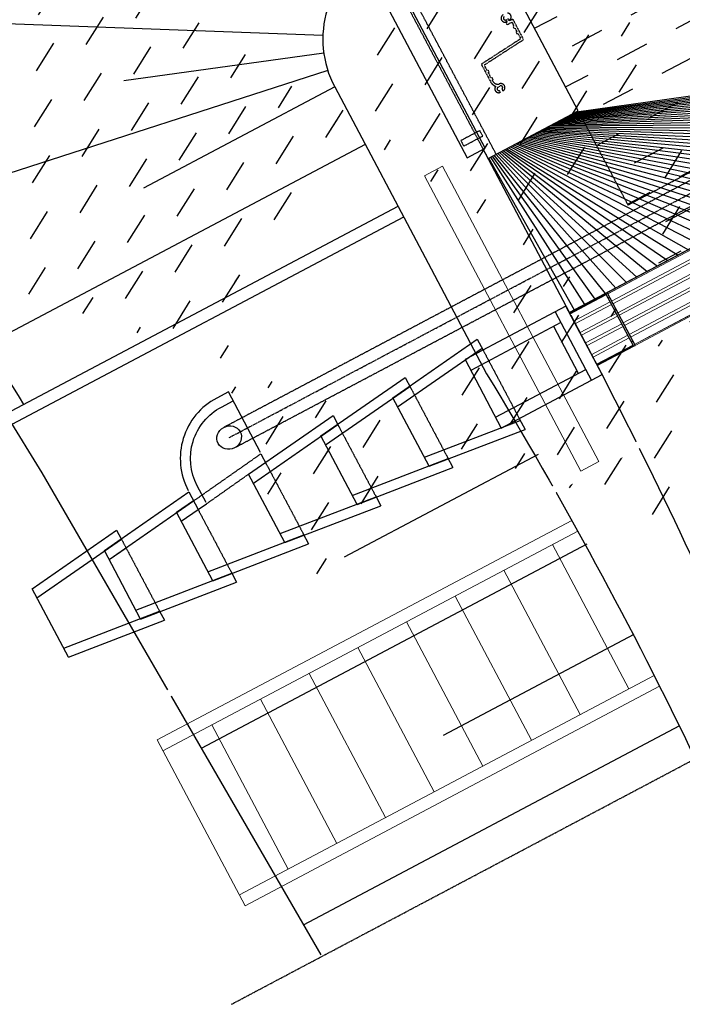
# Model space of a CAD drawing. Header units: millimetres. Extents: x 7530256134 to 7530295630, y 5726732434 to 5726764631.
# Tile 8 of 23: x 7530277451 to 7530280699, y 5726736428 to 5726741254. Entities that reach past the tile are written whole.
import ezdxf

# ---------------------------------------------------------------- set-up
doc = ezdxf.new("R2010")
doc.units = ezdxf.units.MM
doc.set_wipeout_variables(frame=1)
for name, pattern in [('mp3', [6.25, 4.75, -1.5]), ('mp3a', [3.125, 2.25, -0.875]), ('mp7a', [6.875, 4.75, -0.875, 0.375, -0.875])]:
    doc.linetypes.add(name, pattern=pattern)
for name, color, linetype in [('0 wymiar', 32, 'Continuous'), ('1 cienka', 4, 'Continuous'), ('2 osie 05', 4, 'mp7a'), ('3 przerywana 02', 6, 'mp3'), ('3 przerywana 05', 6, 'mp3a'), ('4 średnia', 3, 'Continuous'), ('9 kreskowanie', 8, 'Continuous')]:
    doc.layers.add(name, color=color, linetype=linetype)
doc.layers.add('1  cienka', color=4, linetype='Continuous', lineweight=18)

# ---------------------------------------------------------------- blocks, each defined once
blk = doc.blocks.new('A$C4C506A5B')
at = {"elevation": 3.192779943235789e-06}
for points in [[(-2436.290431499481, 1059.330678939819, 0.2559241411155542), (-2437.213509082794, 1057.64538192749)], [(-2438.213506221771, 1053.918155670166), (-2450.213510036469, 1053.918153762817, -0.4142135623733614), (-2452.213510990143, 1055.91814994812), (-2452.213509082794, 1059.418151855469, 0.4142135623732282), (-2454.213508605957, 1061.418151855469), (-2461.213508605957, 1061.41814994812, 0.414213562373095), (-2463.213510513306, 1059.41814994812), (-2463.213507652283, 1053.91814994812), (-2463.213506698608, 1035.91814994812, -0.414213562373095), (-2465.213506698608, 1033.918153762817), (-2481.958674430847, 1033.91814994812, -0.414213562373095), (-2483.958673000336, 1035.91814994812), (-2483.958675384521, 1036.918151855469, 0.414213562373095), (-2485.958673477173, 1038.91814994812), (-2493.95867395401, 1038.918151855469, 0.414213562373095), (-2495.958674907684, 1036.918151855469), (-2495.958673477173, 1035.918151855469, -0.414213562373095), (-2497.958675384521, 1033.918151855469), (-2512.959015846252, 1033.918151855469, -0.4142135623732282), (-2514.959013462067, 1035.918153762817), (-2514.959015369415, 1036.91814994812, 0.4142135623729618), (-2516.959013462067, 1038.918153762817), (-2524.959014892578, 1038.918151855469, 0.4142135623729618), (-2526.959015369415, 1036.91814994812), (-2526.959015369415, 1035.918151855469, -0.4142135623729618), (-2528.959013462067, 1033.91814994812), (-2551.932255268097, 1033.918153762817, -0.3888990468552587), (-2555.917057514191, 1037.569807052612), (-2575.297004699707, 1259.263833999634, 0.3888990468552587), (-2579.281806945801, 1262.915494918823), (-2676.841905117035, 1262.915494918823, 0.1739156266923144), (-2700.962778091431, 1253.546377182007, -0.4533960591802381), (-2705.433832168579, 1254.160387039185, 0.6585124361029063), (-2740.702732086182, 1247.857305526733, 0.4830774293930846), (-2737.781237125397, 1244.175487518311), (-2731.846507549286, 1244.175485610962, 0.338563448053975), (-2729.916318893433, 1245.651678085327, -0.8755639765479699), (-2713.213024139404, 1243.425487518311), (-2713.213022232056, 1231.425485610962, -0.8755639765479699), (-2729.916321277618, 1229.199298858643, 0.3385634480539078), (-2731.846505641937, 1230.675485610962), (-2737.781236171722, 1230.675485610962, 0.4830774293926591), (-2740.70273065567, 1226.993671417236, 0.8860302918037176), (-2702.214460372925, 1231.188692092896), (-2702.148173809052, 1231.793607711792, -0.3347204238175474), (-2676.563722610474, 1251.910638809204), (-2671.344247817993, 1251.910638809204, -0.4138169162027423), (-2669.346956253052, 1249.910640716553), (-2669.346956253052, 1248.907934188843, 0.4142135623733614), (-2667.346956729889, 1246.907930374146), (-2659.346958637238, 1246.907932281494, 0.4142135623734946), (-2657.346957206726, 1248.907934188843), (-2657.346958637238, 1249.910642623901, -0.4138169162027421), (-2655.34966468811, 1251.910638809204), (-2629.34424829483, 1251.910640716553, -0.4138169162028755), (-2627.346952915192, 1249.910642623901), (-2627.346955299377, 1248.907934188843, 0.4142135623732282), (-2625.346956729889, 1246.907934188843), (-2617.346956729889, 1246.907934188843, 0.414213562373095), (-2615.346956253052, 1248.907930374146), (-2615.346954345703, 1249.910638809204, -0.4138169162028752), (-2613.349666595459, 1251.910640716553), (-2589.361739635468, 1251.910640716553, -0.3888990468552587), (-2585.376932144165, 1248.258979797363), (-2565.997411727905, 1026.569807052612, 0.3888990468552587), (-2562.012612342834, 1022.918151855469), (-2456.213506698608, 1022.918151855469, 0.4142135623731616), (-2452.213508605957, 1026.918153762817), (-2452.213509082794, 1033.918151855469), (-2452.213510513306, 1040.91814994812, -0.414213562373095), (-2450.213510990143, 1042.918151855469), (-2438.213510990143, 1042.918151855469, -0.414213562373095)], [(-2411.367708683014, 1054.654951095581, 0.8860302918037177), (-2449.855980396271, 1058.849973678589, 0.4830774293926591), (-2446.934484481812, 1055.168155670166), (-2440.999755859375, 1055.168153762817, 0.3385634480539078), (-2439.06956911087, 1056.644346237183, -0.8755639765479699), (-2422.366271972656, 1054.418153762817)], [(-2440.999756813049, 1041.668157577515), (-2446.93448638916, 1041.668157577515, 0.4830774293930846), (-2449.855979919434, 1037.986333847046, 0.6585124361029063), (-2414.587083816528, 1031.683258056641, -0.4533960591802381)]]:
    blk.add_lwpolyline(points, format="xyb", dxfattribs=at)
blk = doc.blocks.new('odw_lin_gora')
for p, q in [((-4.547473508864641e-13, 140.9999999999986), (-4.547473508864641e-13, 145.9999999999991)), ((-4.547473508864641e-13, 145.9999999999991), (664.9999999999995, 145.9999999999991)), ((664.9999999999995, 145.9999999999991), (672.9999999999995, 145.9999999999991)), ((664.9999999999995, 145.9999999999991), (664.9999999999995, 140.9999999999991)), ((672.9999999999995, -146.0000000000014), (672.9999999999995, 145.9999999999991)), ((-4.547473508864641e-13, 140.9999999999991), (664.9999999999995, 140.9999999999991)), ((-4.547473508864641e-13, 139.9999999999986), (89.49999999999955, 139.9999999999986)), ((4.547473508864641e-13, 99.98610037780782), (-4.547473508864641e-13, -99.98610037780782)), ((79.99999999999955, 139.9999999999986), (665, 139.9999999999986)), ((665, 139.9999999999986), (665, 100.0000000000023)), ((664.9999999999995, 120.9999999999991), (672.9999999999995, 120.9999999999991)), ((664.9999999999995, 100.0000000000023), (664.9999999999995, -100.0000000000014)), ((-4.547473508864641e-13, -140.0000000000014), (0, -99.9861003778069)), ((264.9999999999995, -140.0000000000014), (-4.547473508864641e-13, -140.0000000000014)), ((-4.547473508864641e-13, -146.0000000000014), (-4.547473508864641e-13, -141.0000000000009)), ((-4.547473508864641e-13, -141.0000000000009), (664.9999999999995, -141.0000000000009)), ((665, -140.0000000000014), (264.9999999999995, -140.0000000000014)), ((665, -100.0000000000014), (665, -140.0000000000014)), ((664.9999999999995, -121.0000000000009), (672.9999999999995, -121.0000000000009)), ((664.9999999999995, -146.0000000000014), (664.9999999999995, -141.0000000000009)), ((-4.547473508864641e-13, -146.0000000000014), (664.9999999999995, -146.0000000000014)), ((664.9999999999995, -146.0000000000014), (672.9999999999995, -146.0000000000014))]:
    blk.add_line(p, q)
for points in [[(5.114797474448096e-13, 99.98610037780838), (-4.547473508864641e-13, 139.9999999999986)], [(0, -99.9861003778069), (5.114797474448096e-13, 99.98610037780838)], [(664.9999999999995, 100.0000000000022), (664.9999999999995, -100.0000000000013)]]:
    blk.add_lwpolyline(points)
at = {"lineweight": 5}
for points in [[(5.115907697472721e-13, 100.0138996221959), (664.9999999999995, 100.0138996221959), (664.9999999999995, 85.43100373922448), (5.115907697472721e-13, 85.43100373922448)], [(5.115907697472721e-13, 99.98610037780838), (664.9999999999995, 99.98610037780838), (664.9999999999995, 85.40320449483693), (5.115907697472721e-13, 85.40320449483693)], [(5.115907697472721e-13, 35.78115949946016), (664.9999999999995, 35.78115949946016), (664.9999999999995, 21.1982636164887), (5.115907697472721e-13, 21.1982636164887)], [(5.115907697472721e-13, -35.78115949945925), (664.9999999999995, -35.78115949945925), (664.9999999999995, -21.19826361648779), (5.115907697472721e-13, -21.19826361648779)], [(5.115907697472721e-13, -100.013899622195), (664.9999999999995, -100.013899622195), (664.9999999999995, -85.43100373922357), (5.115907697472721e-13, -85.43100373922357)]]:
    blk.add_lwpolyline(points, close=True, dxfattribs=at)
blk = doc.blocks.new('02. Zarys przyczółka (widok z góry)')
at = {"layer": '3 przerywana 05'}
for p, q in [((-3000.000005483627, -1405.013332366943), (-900.000004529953, -1405.013330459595)), ((299.9999945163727, -1450.005001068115), (-3000.000005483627, -1450.005001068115))]:
    blk.add_line(p, q, dxfattribs=at)
at = {"layer": '4 średnia'}
for p, q in [((-3000.000005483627, -1450.005001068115), (-3000.00000500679, -950.0050010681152)), ((-3000.00000500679, -950.0050010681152), (-450.000004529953, -950.0050029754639))]:
    blk.add_line(p, q, dxfattribs=at)
blk = doc.blocks.new('ściek-skarpowy1')
for p, q in [((-399.9999980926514, 189.9999990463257), (-900, 249.9999980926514)), ((-900, 249.9999980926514), (-900, 189.9999990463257)), ((-500, 249.9999990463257), (-500, 189.9999990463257)), ((0, 190), (-500, 249.9999990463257)), ((-100, 250), (-100, 190)), ((400, 189.9999995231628), (-100, 250)), ((300, 249.9999976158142), (300.0000019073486, 189.9999990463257)), ((700, 249.9999961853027), (700.0000019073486, 151.9999985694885)), ((1200, 189.9999980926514), (700, 249.9999961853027)), ((1100.000001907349, 249.9999971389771), (1100.000001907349, 202)), ((1600.000001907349, 189.9999990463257), (1100.000001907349, 249.9999971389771)), ((-400, 139.9999995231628), (-899.9999980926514, 199.9999995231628)), ((0, 139.9999990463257), (-500, 199.9999976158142)), ((399.9999980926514, 139.9999980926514), (-100.0000019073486, 200)), ((800, 189.9999995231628), (699.9999980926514, 202.0000004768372)), ((1200, 139.9999995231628), (700, 199.9999976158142)), ((1200, 189.9999995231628), (1099.999998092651, 202.0000004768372)), ((1600, 139.9999995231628), (1100, 199.9999985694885)), ((-1359.999998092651, 189.9999990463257), (-800, 190)), ((-1360, -190.0000004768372), (-1359.999998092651, 189.9999990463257)), ((-1300, 189.9999990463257), (-1299.999998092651, -190.0000019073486)), ((-800, 190), (-800, -190.0000004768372)), ((-400, -190.0000028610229), (-399.9999980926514, 189.9999990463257)), ((0, -190.0000028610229), (0, 190)), ((400, -190), (400, 189.9999995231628)), ((700.0000019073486, 151.9999971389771), (649.9999961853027, 157.9999985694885)), ((800, 139.9999980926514), (700.0000019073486, 151.9999985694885)), ((800, -190.0000019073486), (800, 189.9999995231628)), ((1200.000001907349, 139.9999990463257), (1100.000001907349, 151.9999985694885)), ((1200, -190.0000019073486), (1200, 189.9999971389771)), ((1200, -190.0000004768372), (1200, 189.9999995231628)), ((1600, -190.0000009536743), (1600, 189.9999980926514)), ((-1300, 129.9999976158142), (-800, 129.9999971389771)), ((-1260, -130.0000004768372), (-1260, 129.9999995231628)), ((-799.9999980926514, -130.0000014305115), (-1300, -129.9999995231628)), ((-399.9999980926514, -140), (-900.0000019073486, -200.0000019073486)), ((0, -140.0000004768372), (-500, -200)), ((400, -140.0000014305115), (-99.99999809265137, -200.0000023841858)), ((800, -140.0000004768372), (300, -200.0000014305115)), ((1200, -139.9999995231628), (700, -200.0000004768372)), ((1600.000001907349, -139.9999995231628), (1100, -200.0000004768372)), ((-800, -190.0000004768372), (-1360, -190.0000004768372)), ((-900, -190.0000023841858), (-900, -250.0000028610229)), ((-400, -190.0000028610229), (-900, -250.0000028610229)), ((0, -190.0000028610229), (-500.0000019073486, -250.0000028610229)), ((-500, -190), (-500.0000019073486, -250.0000028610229)), ((-100, -190), (-100, -250.0000009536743)), ((400, -190), (-100, -250.0000009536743)), ((300, -190.0000023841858), (300.0000019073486, -250.0000014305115)), ((800, -190.0000019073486), (300.0000019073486, -250.0000014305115)), ((700.0000019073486, -190.0000004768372), (700, -250.0000019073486)), ((1199.999998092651, -190.0000023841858), (700, -250.0000019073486)), ((1599.999998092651, -190.0000009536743), (1100, -250.0000004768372)), ((1100, -200.0000004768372), (1100, -250.0000004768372))]:
    blk.add_line(p, q)
at = {"layer": '3 przerywana 05'}
for p, q in [((699.9999961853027, 199.9999995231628, -1.387553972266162e-06), (300, 249.9999976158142, -1.387553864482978e-06)), ((1100.000001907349, 202), (1100, -200.0000004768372)), ((-900, 189.9999990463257), (-900, -190.0000023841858)), ((-500, 189.9999990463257), (-500, -190)), ((-100, 190), (-100, -190)), ((300.0000019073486, 189.9999990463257), (300, -190.0000023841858)), ((649.9999961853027, 157.9999985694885), (400, 189.9999985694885)), ((700.0000019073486, 151.9999985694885), (700.0000019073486, -190.0000004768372))]:
    blk.add_line(p, q, dxfattribs=at)
blk = doc.blocks.new('sytuacja_k1')
at = {"layer": '9 kreskowanie'}
h = blk.add_hatch(dxfattribs=at)
h.set_pattern_fill('AR-B816', color=256, scale=0.7999999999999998, angle=37.27151979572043)
h.set_pattern_definition([(359.9999999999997, (-3125706.065613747, -20887.07139648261), (3.410605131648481e-13, 162.5599999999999), []), (90, (-3125706.065613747, -20887.07139648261), (-162.5599999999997, 162.5600000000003), [162.5599999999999, -162.5599999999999])])
h.paths.add_polyline_path([(8854.302411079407, 1450.000480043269), (7999.995008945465, 1449.995795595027), (7999.995007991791, 949.9954675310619), (5449.995008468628, 949.995461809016), (5449.995006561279, -950.0045324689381), (7999.995008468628, -950.0045305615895), (7999.995006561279, -1450.004202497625), (8854.30241060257, -1449.999516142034)])
h = blk.add_hatch(dxfattribs=at)
h.set_pattern_fill('HONEY', color=256, scale=49.99999999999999, angle=62.10204981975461)
h.set_pattern_definition([(359.9999999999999, (-41302.67732954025, -56335.07946838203), (238.1250000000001, 137.4815322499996), [158.7499999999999, -317.4999999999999]), (119.9999999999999, (-41302.67732954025, -56335.07946838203), (-238.1249994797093, 137.4815331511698), [158.7499999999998, -317.4999999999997]), (59.99999999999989, (-41302.67732954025, -56335.07946838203), (5.202907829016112e-07, 274.9630654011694), [-317.4999999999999, 158.7499999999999])])
edge = h.paths.add_edge_path()
edge.add_line((8000.000073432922, -1950.022631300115), (7337.551465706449, -1950.021410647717))
edge.add_arc((7337.552387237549, -1450.02141059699), 500.0000000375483, 179.9980652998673, 269.9998944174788, ccw=False)
edge.add_line((6837.55238866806, -1450.004526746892), (5479.996034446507, -1450.00452701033))
edge.add_spline(control_points=[(7337.533487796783, -4068.46663917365), (7302.267376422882, -4068.46663917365), (7267.0012383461, -4067.041987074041), (7172.925044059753, -4059.433361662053), (7114.198684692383, -4050.695820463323), (6997.4587931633, -4025.299374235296), (6939.44494342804, -4008.639887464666), (6824.60754108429, -3967.475491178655), (6767.78409576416, -3942.969961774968), (6655.835744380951, -3886.251709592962), (6600.711262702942, -3854.038550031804), (6492.691355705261, -3782.122200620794), (6439.796488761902, -3742.418837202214), (6336.773094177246, -3655.827494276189), (6286.645110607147, -3608.93957389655), (6189.682465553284, -3508.374212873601), (6142.848252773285, -3454.696987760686), (6052.974777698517, -3341.033327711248), (6009.935852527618, -3281.047190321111), (5928.117448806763, -3155.323361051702), (5889.338212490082, -3089.585987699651), (5816.458040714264, -2952.985336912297), (5782.357272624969, -2882.122383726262), (5719.201270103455, -2735.95451606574), (5690.146152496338, -2660.649918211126), (5637.392906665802, -2506.331488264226), (5613.694860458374, -2427.317953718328), (5571.908566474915, -2266.353914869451), (5553.820374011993, -2184.403700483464), (5523.445912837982, -2018.369152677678), (5511.159679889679, -1934.285107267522), (5492.519207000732, -1764.807621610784), (5486.16498708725, -1679.414469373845), (5480.934851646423, -1545.913378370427), (5479.996338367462, -1497.967566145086), (5479.996338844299, -1450.021744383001)], knot_values=[0, 0, 0, 0, 0.05817357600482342, 0.05817357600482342, 0.1553916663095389, 0.1553916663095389, 0.2526097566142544, 0.2526097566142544, 0.34982784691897, 0.34982784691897, 0.4470459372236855, 0.4470459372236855, 0.544264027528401, 0.544264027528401, 0.6414821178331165, 0.6414821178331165, 0.738700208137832, 0.738700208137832, 0.8359182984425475, 0.8359182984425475, 0.933136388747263, 0.933136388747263, 1.030354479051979, 1.030354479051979, 1.127572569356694, 1.127572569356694, 1.22479065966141, 1.22479065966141, 1.322008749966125, 1.322008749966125, 1.419226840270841, 1.419226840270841, 1.516444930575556, 1.516444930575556, 1.570796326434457, 1.570796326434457, 1.570796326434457, 1.570796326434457], weights=[1, 1, 1, 1, 1, 1, 1, 1, 1, 1, 1, 1, 1, 1, 1, 1, 1, 1, 1, 1, 1, 1, 1, 1, 1, 1, 1, 1, 1, 1, 1, 1, 1, 1, 1, 1], degree=3, periodic=0)
edge.add_spline(control_points=[(8000.00007390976, -4025.774935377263), (7779.177878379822, -4040.005505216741), (7558.355683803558, -4054.23607314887), (7337.533487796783, -4068.46663917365)], knot_values=[1.570796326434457, 1.570796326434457, 1.570796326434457, 1.570796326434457, 2.236601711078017, 2.236601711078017, 2.236601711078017, 2.236601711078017], weights=[1, 1, 1, 1], degree=3, periodic=0)
edge.add_line((8000.000073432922, -4025.774933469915), (8000.000073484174, -1950.022631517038))
at = {"layer": '1  cienka'}
for p, q in [((10619.17746353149, -1916.077244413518, -4.696716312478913e-07), (10619.17746305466, -4215.908653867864, -4.696716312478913e-07)), ((9819.177463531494, -2055.908648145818, -4.696716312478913e-07), (10619.17746353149, -2055.908648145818, -4.696716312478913e-07)), ((9819.17746257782, -2325.908648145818, -4.696716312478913e-07), (10619.17746257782, -2325.908650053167, -4.696716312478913e-07)), ((9819.177463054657, -2595.908650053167, -4.696716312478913e-07), (10619.17746257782, -2595.908650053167, -4.696716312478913e-07)), ((9819.177461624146, -2865.908648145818, -4.696716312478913e-07), (10619.17746162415, -2865.908650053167, -4.696716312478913e-07)), ((9819.177463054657, -3135.908650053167, -4.696716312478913e-07), (10619.17746257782, -3135.908650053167, -4.696716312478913e-07)), ((9819.177463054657, -3405.908650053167, -4.696716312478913e-07), (10619.17746162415, -3405.908648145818, -4.696716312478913e-07)), ((9819.177463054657, -3405.908650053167, -4.696716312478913e-07), (10619.17746162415, -3405.908648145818, -4.696716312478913e-07)), ((9819.177462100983, -3675.908648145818, -4.696716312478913e-07), (10619.17746162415, -3675.908648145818, -4.696716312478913e-07)), ((9819.177460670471, -3945.908646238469, -4.696716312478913e-07), (10619.17746067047, -3945.908646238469, -4.696716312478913e-07)), ((9759.177461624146, -4215.908650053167, -3.855187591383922e-07), (10679.17746114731, -4215.908653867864, -2.17213014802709e-07)), ((9759.177461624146, -4215.908650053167, -3.855187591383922e-07), (10679.17746114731, -4215.908653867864, -2.17213014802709e-07))]:
    blk.add_line(p, q, dxfattribs=at)
at = {"layer": '1  cienka', "elevation": -4.696716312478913e-07}
for points in [[(9759.177464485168, -1917.343029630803), (9759.177461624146, -4215.908650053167)], [(9819.177461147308, -4215.908650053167), (9819.177463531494, -1916.180588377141)], [(10679.17746400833, -1917.22417320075), (10679.17746305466, -4215.908651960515)]]:
    blk.add_lwpolyline(points, dxfattribs=at)
at = {"layer": '1 cienka'}
for p, q in [((8854.302373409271, -1241.999527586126), (9146.302372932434, -1241.999527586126)), ((8854.30237197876, -1249.999525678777), (8854.302373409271, -1241.999527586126)), ((8854.30237197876, -1249.999525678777), (8859.302371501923, -1249.999531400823)), ((8854.302371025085, -1449.999533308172), (8854.30237197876, -1249.999525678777)), ((8859.302373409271, -1449.999533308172), (8859.302371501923, -1249.999531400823)), ((8900.302372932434, -1249.999531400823), (8860.302372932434, -1249.999525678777)), ((8860.302372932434, -1249.999525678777), (8860.302370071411, -1449.999531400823)), ((8879.302372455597, -1249.999525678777), (8879.302372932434, -1241.999525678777)), ((9100.30237197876, -1249.999523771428), (8900.302372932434, -1249.999531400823)), ((9140.302371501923, -1249.999523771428), (9100.30237197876, -1249.999523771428)), ((9121.302373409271, -1249.999525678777), (9121.302372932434, -1241.999525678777)), ((9140.302373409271, -1449.99953521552), (9140.302371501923, -1249.999523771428)), ((9146.30237197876, -1249.999523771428), (9141.302372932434, -1249.999525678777)), ((9141.302371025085, -1449.999531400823), (9141.302372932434, -1249.999525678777)), ((9146.30237197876, -1249.999523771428), (9146.302372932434, -1241.999527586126)), ((9146.302371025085, -1449.99953521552), (9146.30237197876, -1249.999523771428)), ((8750.302449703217, -3110.001124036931, -1.387552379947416e-06), (8414.768315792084, -3110.001124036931, -1.387552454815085e-06))]:
    blk.add_line(p, q, dxfattribs=at)
at = {"layer": '1 cienka', "lineweight": 5}
for points in [[(8900.288471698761, -1449.999531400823), (8900.288473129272, -1249.999523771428), (8914.871368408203, -1249.999525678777), (8914.871368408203, -1449.99953521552)], [(8964.521214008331, -1449.999531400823), (8964.521212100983, -1249.999525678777), (8979.104108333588, -1249.999525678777), (8979.104108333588, -1449.99953521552)], [(9036.083530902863, -1449.999531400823), (9036.0835313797, -1249.999525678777), (9021.500634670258, -1249.999525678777), (9021.500636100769, -1449.999531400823)], [(9100.288471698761, -1449.999531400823), (9100.288472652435, -1249.999525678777), (9085.70557641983, -1249.999523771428), (9085.70557641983, -1449.999531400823)], [(9100.316270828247, -1449.999531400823), (9100.316272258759, -1249.999523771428), (9085.733376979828, -1249.999525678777), (9085.733376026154, -1449.999531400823)]]:
    blk.add_lwpolyline(points, dxfattribs=at)
at = {"layer": '1 cienka'}
blk.add_lwpolyline([(9100.30237197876, -1249.999523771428), (8900.302372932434, -1249.999531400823)], dxfattribs=at)
at = {"layer": '1 cienka', "elevation": -1.387550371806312e-06}
blk.add_lwpolyline([(7948.875024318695, -1438.36535514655), (-7961.734892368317, -1438.36535514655), (-7961.734893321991, -1538.365358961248), (7948.875024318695, -1538.365358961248)], close=True, dxfattribs=at)
at = {"layer": '1 cienka'}
for points in [[(8414.76831483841, -3110.001129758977), (8414.768315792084, -3174.466990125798, 0.4142135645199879), (8750.30244922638, -3510.001122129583)], [(8842.302448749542, -3460.001122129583), (8750.302450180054, -3460.00112594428, -0.4142135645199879), (8464.76831483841, -3174.466990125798), (8464.768319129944, -3110.001127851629)]]:
    blk.add_lwpolyline(points, format="xyb", dxfattribs=at)
at = {"layer": '2 osie 05'}
blk.add_line((8614.768315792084, -3211.337391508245, -4.163380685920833e-06), (8614.768313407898, 950.0038789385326, -4.162664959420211e-06), dxfattribs=at)
at = {"layer": '3 przerywana 02'}
blk.add_line((11074.58685207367, -4501.287563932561), (11074.58685159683, 4587.573428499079), dxfattribs=at)
at = {"layer": '3 przerywana 05'}
blk.add_lwpolyline([(8008.870013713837, 949.9952348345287), (8522.440653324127, 949.9952310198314), (8522.440653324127, -950.0047632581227), (8008.870014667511, -950.0047632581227)], dxfattribs=at)
at = {"layer": '3 przerywana 05', "elevation": -4.162664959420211e-06}
blk.add_lwpolyline([(8671.268314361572, -3211.34897674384), (8671.26831483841, 950.0038789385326), (8558.26831293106, 950.003877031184), (8558.26831483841, -3211.350323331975)], dxfattribs=at)
at = {"layer": '3 przerywana 05', "elevation": 1.387549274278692e-06}
blk.add_lwpolyline([(7859.390115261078, -1526.730721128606), (7890.000008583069, -1526.730723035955), (7890.00001001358, -1421.635576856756), (7859.390118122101, -1421.635574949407)], close=True, dxfattribs=at)
at = {"layer": '4 średnia'}
for p, q in [((8000.000067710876, -1949.995739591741), (8000.000068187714, -4125.885265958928)), ((8060.000068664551, -1949.995848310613), (8060.000068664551, -4122.031080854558))]:
    blk.add_line(p, q, dxfattribs=at)
for points in [[(7940.000010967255, 1449.995463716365), (8854.30241060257, 1450.000480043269), (8854.30241060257, -1449.999516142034), (7940.000010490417, -1450.004528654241)], [(7337.533481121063, -4168.439743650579), (8337.60969877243, -4104.198435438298), (11065.71184015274, -4001.287327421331)]]:
    blk.add_lwpolyline(points, dxfattribs=at)
at = {"layer": '4 średnia', "ltscale": 0.2}
for points in [[(8868.177385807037, -1449.999775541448), (9155.177461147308, -1451.673306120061, -0.0168288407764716), (11074.58685302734, -1537.106093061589, -0.0168288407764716)], [(7337.552510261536, -1949.994516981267), (8346.48471212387, -1949.996599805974), (8928.87508058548, -1949.995979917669, -0.02401847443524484), (11074.58685207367, -1928.815514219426, -0.02401847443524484)]]:
    blk.add_lwpolyline(points, format="xyb", dxfattribs=at)
at = {"layer": '4 średnia'}
blk.add_arc((7337.552382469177, -1449.994516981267), 499.9999999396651, 179.9980329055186, 270.0000136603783, dxfattribs=at)
blk.add_ellipse((7337.533483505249, -1449.994854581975), major_axis=(-1.615691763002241e-06, -2718.444892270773), ratio=0.7200944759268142, start_param=4.71238898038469, end_param=6.283185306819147, dxfattribs=at)
blk.add_ellipse((8614.768315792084, -3211.337391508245, -4.163380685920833e-06), major_axis=(-2.061706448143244e-07, -61.15738283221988), ratio=0.9238459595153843, dxfattribs=at)
blk.add_open_spline([(5479.996333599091, -1449.994850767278), (5479.996333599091, -1497.940670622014), (5480.934846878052, -1545.886486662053), (5486.164981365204, -1679.387575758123), (5492.519202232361, -1764.780727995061), (5511.159675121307, -1934.258213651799), (5523.445908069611, -2018.342257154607), (5553.820369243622, -2184.376804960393), (5571.908561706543, -2266.32701934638), (5613.694854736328, -2427.291060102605), (5637.392901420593, -2506.304592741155), (5690.146146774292, -2660.623024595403), (5719.201265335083, -2735.927622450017), (5782.357267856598, -2882.095488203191), (5816.458034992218, -2952.958443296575), (5889.33820772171, -3089.55909217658), (5928.117443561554, -3155.296465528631), (6009.935846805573, -3281.020296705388), (6052.974772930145, -3341.006434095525), (6142.848247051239, -3454.670094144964), (6189.682459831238, -3508.347319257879), (6286.645104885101, -3608.912682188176), (6336.773089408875, -3655.800598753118), (6439.796483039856, -3742.391943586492), (6492.69135093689, -3782.095305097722), (6600.711256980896, -3854.011656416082), (6655.835738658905, -3886.224815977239), (6767.784090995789, -3942.943066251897), (6824.607537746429, -3967.448595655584), (6939.444937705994, -4008.612991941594), (6997.458788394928, -4025.272478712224), (7114.198679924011, -4050.6689268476), (7172.92503786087, -4059.406464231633), (7267.001233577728, -4067.015095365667), (7302.267370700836, -4068.439745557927), (7337.533482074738, -4068.439745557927), (7558.355678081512, -4054.20917571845), (7779.17787361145, -4039.978611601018), (8000.000069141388, -4025.748041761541)], degree=3, knots=[0, 0, 0, 0, 0.05435139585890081, 0.05435139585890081, 0.1515694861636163, 0.1515694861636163, 0.2487875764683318, 0.2487875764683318, 0.3460056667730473, 0.3460056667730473, 0.4432237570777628, 0.4432237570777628, 0.5404418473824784, 0.5404418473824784, 0.6376599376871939, 0.6376599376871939, 0.7348780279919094, 0.7348780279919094, 0.8320961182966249, 0.8320961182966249, 0.9293142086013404, 0.9293142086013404, 1.026532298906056, 1.026532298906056, 1.123750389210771, 1.123750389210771, 1.220968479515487, 1.220968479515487, 1.318186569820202, 1.318186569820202, 1.415404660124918, 1.415404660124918, 1.512622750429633, 1.512622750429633, 1.570796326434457, 1.570796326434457, 1.570796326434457, 2.236601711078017, 2.236601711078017, 2.236601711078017, 2.236601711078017], dxfattribs=at)
at = {"layer": '9 kreskowanie'}
for p, q in [((7087.562425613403, -1883.013014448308), (6165.744651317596, -3479.584137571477)), ((7166.55882692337, -1919.846836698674), (6828.266763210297, -2849.228449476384)), ((9396.331164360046, -1910.816008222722), (9396.33116531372, -2987.705872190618)), ((9896.331164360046, -1905.808294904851), (9896.331164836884, -4045.734432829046)), ((10396.33116340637, -1909.600039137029), (10396.33116292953, -2968.236588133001)), ((10896.33116436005, -1922.194765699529), (10896.33116483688, -4008.011831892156)), ((7250.741123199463, -1942.400652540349), (6889.52195930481, -3990.693888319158)), ((7337.560109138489, -1949.994515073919), (7337.510156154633, -3009.216957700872)), ((7656.455741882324, -1949.99451316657), (7656.406273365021, -4047.890448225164))]:
    blk.add_line(p, q, dxfattribs=at)
at = {"layer": '1  cienka', "xscale": -1, "rotation": 269.9999999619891}
blk.add_blockref('odw_lin_gora', (9000.302390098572, -1241.999525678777), dxfattribs=at)
at = {"layer": '1 cienka', "xscale": -1}
for name, p, rotation in [('02. Zarys przyczółka (widok z góry)', (4999.995001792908, 0.000472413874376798, 1.387550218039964e-06), 359.9999999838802), ('ściek-skarpowy1', (9007.540311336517, -2810.836538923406, -4.990858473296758e-07), 90.00000003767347)]:
    blk.add_blockref(name, p, dxfattribs=dict(at, rotation=rotation))
at = {"layer": '3 przerywana 02', "rotation": 179.9999999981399}
blk.add_blockref('A$C4C506A5B', (4999.999994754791, 0.0004781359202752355), dxfattribs=at)
blk.add_wipeout([(9601.615468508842, -4215.908650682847), (9601.691669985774, -1436.3521243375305), (9566.691670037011, -1436.3507852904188), (9566.615470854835, -4215.908651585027)]).dxf.layer = '1 cienka'
at = {"layer": '1  cienka'}
blk.add_lwpolyline([(9566.684728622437, -1764.953117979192), (7928.104652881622, -1764.953119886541), (7928.104653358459, -1664.904101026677), (9566.684729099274, -1664.953119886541)], close=True, dxfattribs=at)

msp = doc.modelspace()

# ---------------------------------------------------------------- block references
at = {"layer": '0 wymiar', "rotation": 297.8979501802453}
msp.add_blockref('sytuacja_k1', (7530277285.15332, 5726748321.70091), dxfattribs=at)

doc.saveas('drawing.dxf')
